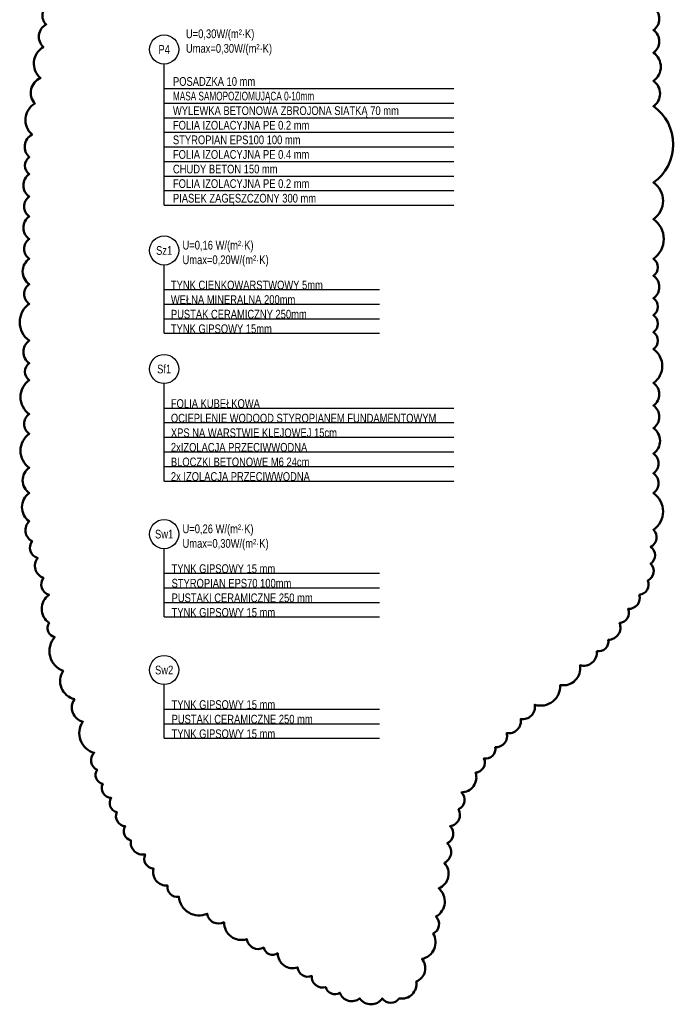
# Model space of a CAD drawing. Header units: centimetres. Extents: x 0 to 55409, y -2708 to 14680.
# Tile 4 of 215: x 33511 to 34630, y -2708 to -1021. Entities that reach past the tile are written whole.
import ezdxf
from ezdxf.enums import TextEntityAlignment as Align

# ---------------------------------------------------------------- set-up
doc = ezdxf.new("R2010")
doc.units = ezdxf.units.CM
doc.header["$LTSCALE"] = 0.01
for name, color, linetype in [('CKOPIS_WIDOK', 3, 'Continuous'), ('CKPODLOGA_OPIS', 3, 'Continuous'), ('CKPODLOGA_OTOCZKI', 1, 'Continuous')]:
    doc.layers.add(name, color=color, linetype=linetype)
doc.layers.add('CKREWIZJA', color=1, linetype='Continuous', lineweight=50)
doc.styles.get("Standard").update_dxf_attribs({"font": 'ic-simplex.shx', "width": 0.8})

# ---------------------------------------------------------------- blocks, each defined once
blk = doc.blocks.new('*U397')
at = {"color": 0}
blk.add_circle((0, 0), 25, dxfattribs=at)
at = {"layer": 'CKPODLOGA_OPIS', "width": 0.8}
blk.add_attdef('OZNAČENÍ', text='', height=15, dxfattribs=at).set_placement((0, 0), align=Align.MIDDLE_CENTER)
blk = doc.blocks.new('*U398')
at = {"color": 0}
blk.add_circle((0, 0), 25, dxfattribs=at)
at = {"layer": 'CKPODLOGA_OPIS', "width": 0.8}
blk.add_attdef('OZNAČENÍ', text='', height=15, dxfattribs=at).set_placement((0, 0), align=Align.MIDDLE_CENTER)
blk = doc.blocks.new('*U399')
at = {"color": 0}
blk.add_circle((0, 0), 25, dxfattribs=at)
at = {"layer": 'CKPODLOGA_OPIS', "width": 0.8}
blk.add_attdef('OZNAČENÍ', text='', height=15, dxfattribs=at).set_placement((0, 0), align=Align.MIDDLE_CENTER)
blk = doc.blocks.new('*U226')
at = {"color": 0}
blk.add_circle((0, 0), 25, dxfattribs=at)
at = {"layer": 'CKPODLOGA_OPIS', "width": 0.8}
blk.add_attdef('OZNAČENÍ', text='', height=15, dxfattribs=at).set_placement((0, 0), align=Align.MIDDLE_CENTER)

msp = doc.modelspace()

# ---------------------------------------------------------------- linework, layer by layer
at = {"layer": 'CKPODLOGA_OTOCZKI'}
for p, q in [((33758.025, -1338.529), (33758.025, -1096.597)), ((33758.025, -1138.529), (34254.025, -1138.529)), ((33758.025, -1163.529), (34254.025, -1163.529)), ((33758.025, -1188.529), (34254.025, -1188.529)), ((33758.025, -1213.529), (34254.025, -1213.529)), ((33758.025, -1238.529), (34254.025, -1238.529)), ((33758.025, -1263.529), (34254.025, -1263.529)), ((33758.025, -1288.529), (34254.025, -1288.529)), ((33758.025, -1313.529), (34254.025, -1313.529)), ((33758.025, -1338.529), (34254.025, -1338.529)), ((33758.025, -1338.529), (34254.025, -1338.529)), ((33758.025, -1557.924), (33758.025, -1440.992)), ((33758.025, -1482.924), (34127.032, -1482.924)), ((33758.025, -1507.924), (34127.032, -1507.924)), ((33758.025, -1532.924), (34127.032, -1532.924)), ((33758.025, -1557.924), (34127.032, -1557.924)), ((33758.025, -1811.081), (33758.025, -1644.148)), ((33758.025, -1686.081), (34254.025, -1686.081)), ((33758.025, -1711.081), (34254.025, -1711.081)), ((33758.025, -1736.081), (34254.025, -1736.081)), ((33758.025, -1761.081), (34254.025, -1761.081)), ((33758.025, -1786.081), (34254.025, -1786.081)), ((33758.025, -1811.081), (34254.025, -1811.081)), ((33758.025, -2043.974), (33758.025, -1927.041)), ((33758.025, -1968.974), (34127.032, -1968.974)), ((33758.025, -1993.974), (34127.032, -1993.974)), ((33758.025, -2018.974), (34127.032, -2018.974)), ((33758.025, -2043.974), (34127.032, -2043.974)), ((33758.025, -2251.866), (33758.025, -2159.934)), ((33758.025, -2201.866), (34127.032, -2201.866)), ((33758.025, -2226.866), (34127.032, -2226.866)), ((33758.025, -2251.866), (34127.032, -2251.866))]:
    msp.add_line(p, q, dxfattribs=at)
at = {"layer": 'CKREWIZJA'}
msp.add_lwpolyline([(33560.864, -994.876, 0.5206), (33556.027, -1028.738, 0.5206), (33551.189, -1067.438, 0.5206), (33546.352, -1120.65, 0.5206), (33536.677, -1164.188, 0.5206), (33531.839, -1217.4, 0.5206), (33527.002, -1256.1, 0.5206), (33527.002, -1285.124, 0.5206), (33527.002, -1323.824, 0.5206), (33527.002, -1357.687, 0.5206), (33527.002, -1396.386, 0.5206), (33527.002, -1430.249, 0.5206), (33527.002, -1473.786, 0.5206), (33527.002, -1507.648, 0.5206), (33527.002, -1570.535, 0.5206), (33527.002, -1609.235, 0.5206), (33527.002, -1638.26, 0.5206), (33527.002, -1696.31, 0.5206), (33527.002, -1730.172, 0.5206), (33527.002, -1788.222, 0.5206), (33527.002, -1831.759, 0.5206), (33527.002, -1880.134, 0.5206), (33531.839, -1913.996, 0.5206), (33541.514, -1943.021, 0.5206), (33551.189, -1976.883, 0.5206), (33560.864, -2005.908, 0.5206), (33560.864, -2054.283, 0.5206), (33570.539, -2078.47, 0.5206), (33585.052, -2136.52, 0.5206), (33604.402, -2184.895, 0.5206), (33618.914, -2223.594, 0.5206), (33638.264, -2276.807, 0.5206), (33643.101, -2305.831, 0.5206), (33652.776, -2330.019, 0.5206), (33667.289, -2354.206, 0.5206), (33676.964, -2378.394, 0.5206), (33691.476, -2402.581, 0.5206), (33701.151, -2426.768, 0.5206), (33725.338, -2450.956, 0.5206), (33739.851, -2475.143, 0.5206), (33764.038, -2504.168, 0.5206), (33783.388, -2523.518, 0.5206), (33831.763, -2552.543, 0.5206), (33860.788, -2567.055, 0.5206), (33899.487, -2596.08, 0.5206), (33928.512, -2610.592, 0.5206), (33952.7, -2620.267, 0.5206), (33986.562, -2644.455, 0.5206), (34010.749, -2658.967, 0.5206), (34034.937, -2678.317, 0.5206), (34059.124, -2687.992, 0.5206), (34092.986, -2697.667, 0.5206), (34131.686, -2697.667, 0.5206), (34160.711, -2697.667, 0.5206), (34189.736, -2668.642, 0.5206), (34199.411, -2629.942, 0.5206), (34218.761, -2586.405, 0.5206), (34223.598, -2557.38, 0.5206), (34228.436, -2509.005, 0.5206), (34238.111, -2465.468, 0.5206), (34242.948, -2431.606, 0.5206), (34247.786, -2402.581, 0.5206), (34262.298, -2373.556, 0.5206), (34267.136, -2344.531, 0.5206), (34291.323, -2310.669, 0.5206), (34305.835, -2286.482, 0.5206), (34325.185, -2267.132, 0.5206), (34344.535, -2242.944, 0.5206), (34368.722, -2218.757, 0.5206), (34392.91, -2194.57, 0.5206), (34436.447, -2160.707, 0.5206), (34470.309, -2126.845, 0.5206), (34499.334, -2102.658, 0.5206), (34518.684, -2083.308, 0.5206), (34538.034, -2054.283, 0.5206), (34552.546, -2030.095, 0.5206), (34571.896, -2005.908, 0.5206), (34586.409, -1981.721, 0.5206), (34591.246, -1952.696, 0.5206), (34591.246, -1923.671, 0.5206), (34596.084, -1894.646, 0.5206), (34596.084, -1831.759, 0.5206), (34596.084, -1797.897, 0.5206), (34596.084, -1764.034, 0.5206), (34596.084, -1720.497, 0.5206), (34596.084, -1681.797, 0.5206), (34596.084, -1643.097, 0.5206), (34596.084, -1585.048, 0.5206), (34596.084, -1556.023, 0.5206), (34596.084, -1526.998, 0.5206), (34596.084, -1497.973, 0.5206), (34596.084, -1459.273, 0.5206), (34596.084, -1430.249, 0.5206), (34596.084, -1362.524, 0.5206), (34596.084, -1299.637, 0.5206), (34596.084, -1169.025, 0.5206), (34596.084, -1125.488, 0.5206), (34596.084, -1077.113, 0.5206), (34596.084, -1038.413, 0.5206), (34596.084, -999.713, 0.5206)], format="xyb", dxfattribs=at)

# ---------------------------------------------------------------- block references
at = {"layer": 'CKPODLOGA_OTOCZKI'}
ref = msp.add_blockref('*U226', (33758.025, -1071.597), dxfattribs=at)
ref.add_attrib('Označení', 'P4', dxfattribs={"layer": 'CKPODLOGA_OPIS', "height": 15, "width": 0.8}).set_placement((33758.025, -1071.597), align=Align.MIDDLE_CENTER)
ref = msp.add_blockref('*U397', (33758.025, -1415.992), dxfattribs=at)
ref.add_attrib('Označení', 'Sz1', dxfattribs={"layer": 'CKPODLOGA_OPIS', "height": 15, "width": 0.8}).set_placement((33758.025, -1415.992), align=Align.MIDDLE_CENTER)
ref = msp.add_blockref('*U398', (33758.025, -1619.148), dxfattribs=at)
ref.add_attrib('Označení', 'Sf1', dxfattribs={"layer": 'CKPODLOGA_OPIS', "height": 15, "width": 0.8}).set_placement((33758.025, -1619.148), align=Align.MIDDLE_CENTER)
ref = msp.add_blockref('*U399', (33758.025, -1902.041), dxfattribs=at)
ref.add_attrib('Označení', 'Sw1', dxfattribs={"layer": 'CKPODLOGA_OPIS', "height": 15, "width": 0.8}).set_placement((33758.025, -1902.041), align=Align.MIDDLE_CENTER)
ref = msp.add_blockref('*U399', (33758.025, -2134.934), dxfattribs=at)
ref.add_attrib('Označení', 'Sw2', dxfattribs={"layer": 'CKPODLOGA_OPIS', "height": 15, "width": 0.8}).set_placement((33758.025, -2134.934), align=Align.MIDDLE_CENTER)

# ---------------------------------------------------------------- texts
at = {"layer": 'CKOPIS_WIDOK', "char_height": 15, "width": 660, "attachment_point": 7}
for s, insert in [('U=0,30W/(m²·K)\\PUmax=0,30W/(m²·K)', (33795.31, -1081.734)), ('U=0,16 W/(m²·K)\\PUmax=0,20W/(m²·K)', (33789.447, -1443.955)), ('TYNK CIENKOWARSTWOWY 5mm\\PWEŁNA MINERALNA 200mm\\PPUSTAK CERAMICZNY 250mm\\PTYNK GIPSOWY 15mm', (33769.557, -1557.924)), ('U=0,26 W/(m²·K)\\PUmax=0,30W/(m²·K)', (33789.447, -1930.005))]:
    msp.add_mtext(s, dxfattribs=dict(at, insert=insert))
at = {"layer": 'CKPODLOGA_OPIS', "char_height": 15, "attachment_point": 7}
for s, insert, width in [('POSADZKA 10 mm\\P{\\W0.7;MASA SAMOPOZIOMUJĄCA 0-10mm\\P}WYLEWKA BETONOWA ZBROJONA SIATKĄ 70 mm\\PFOLIA IZOLACYJNA PE 0.2 mm\\PSTYROPIAN EPS100 100 mm\\PFOLIA IZOLACYJNA PE 0.4 mm\\PCHUDY BETON 150 mm\\PFOLIA IZOLACYJNA PE 0.2 mm\\PPIASEK ZAGĘSZCZONY 300 mm', (33773.088, -1338.529), 570), ('FOLIA KUBEŁKOWA\\P\\pxi-3,l3,t3;OCIEPLENIE WODOOD STYROPIANEM FUNDAMENTOWYM \\P\\pxi-3,l3,t3;XPS NA WARSTWIE KLEJOWEJ 15cm\\P\\pxi-3,l3,t3;2xIZOLACJA PRZECIWWODNA\\P\\pxi-3,l3,t3;BLOCZKI BETONOWE M6 24cm\\P\\pxi-3,l3,t3;2x IZOLACJA PRZECIWWODNA', (33769.557, -1811.081), 660), ('TYNK GIPSOWY 15 mm\\PSTYROPIAN EPS70 100mm\\PPUSTAKI CERAMICZNE 250 mm\\PTYNK GIPSOWY 15 mm', (33770.783, -2043.974), 570), ('TYNK GIPSOWY 15 mm\\PPUSTAKI CERAMICZNE 250 mm\\PTYNK GIPSOWY 15 mm', (33770.783, -2251.866), 570)]:
    msp.add_mtext(s, dxfattribs=dict(at, insert=insert, width=width))

doc.saveas('drawing.dxf')
